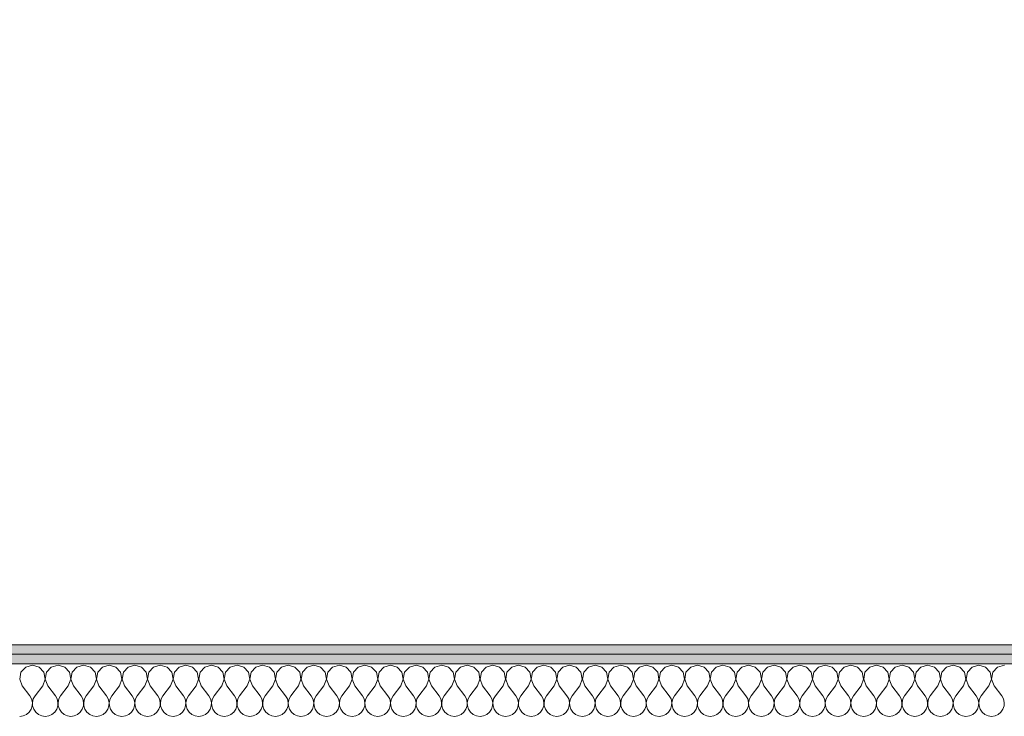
# Model space of a CAD drawing. Header units: millimetres. Extents: x 172139 to 266886, y 89525 to 138225.
# Tile 66 of 82: x 214267 to 215550, y 117113 to 118022. Entities that reach past the tile are written whole.
import ezdxf

# ---------------------------------------------------------------- set-up
doc = ezdxf.new("R2010")
doc.units = ezdxf.units.MM
doc.header["$MEASUREMENT"] = 0
doc.layers.add('ROZBUDOWA_NOWE_DZIAŁOWE', color=7, linetype='Continuous')
for name, color, linetype, lineweight, true_color in [('ROZBUDOWA_NOWE_DZIAŁOWE_Nr_pióra__24', 7, 'Continuous', 15, 0x029e21), ('ROZBUDOWA_NOWE_DZIAŁOWE_Nr_pióra__4', 7, 'Continuous', 13, 0x029e21), ('ROZBUDOWA_NOWE_DZIAŁOWE_Nr_pióra__67', 7, 'Continuous', 13, 0x6a6a6a)]:
    doc.layers.add(name, color=color, linetype=linetype, lineweight=lineweight, true_color=true_color)
doc.layers.add('ROZBUDOWA_NOWE_DZIAŁOWE_Nr_pióra__47', color=7, linetype='Continuous', lineweight=15)
doc.layers.add('STREFA_NOWE_POM_Nr_pióra__121', color=255, linetype='Continuous', lineweight=0)
pattern_1 = [(0, (0, 0), (0, 37.5), [0, -37.5])]

# ---------------------------------------------------------------- blocks, each defined once
blk = doc.blocks.new('*X465')
at = {"layer": 'ROZBUDOWA_NOWE_DZIAŁOWE_Nr_pióra__4', "linetype": 'Continuous'}
for p, q in [((214274.6, 117177.6), (214268.4, 117170.9)), ((214283.3, 117180.1), (214274.6, 117177.6)), ((214292.1, 117177.6), (214283.3, 117180.1)), ((214298.2, 117170.9), (214292.1, 117177.6)), ((214307.9, 117177.6), (214301.8, 117170.9)), ((214316.7, 117180.1), (214307.9, 117177.6)), ((214325.4, 117177.6), (214316.7, 117180.1)), ((214331.6, 117170.9), (214325.4, 117177.6)), ((214341.2, 117177.6), (214335.1, 117170.9)), ((214350, 117180.1), (214341.2, 117177.6)), ((214358.8, 117177.6), (214350, 117180.1)), ((214364.9, 117170.9), (214358.8, 117177.6)), ((214374.6, 117177.6), (214368.4, 117170.9)), ((214383.3, 117180.1), (214374.6, 117177.6)), ((214392.1, 117177.6), (214383.3, 117180.1)), ((214398.2, 117170.9), (214392.1, 117177.6)), ((214407.9, 117177.6), (214401.8, 117170.9)), ((214416.7, 117180.1), (214407.9, 117177.6)), ((214425.4, 117177.6), (214416.7, 117180.1)), ((214431.6, 117170.9), (214425.4, 117177.6)), ((214441.2, 117177.6), (214435.1, 117170.9)), ((214450, 117180.1), (214441.2, 117177.6)), ((214458.8, 117177.6), (214450, 117180.1)), ((214464.9, 117170.9), (214458.8, 117177.6)), ((214474.6, 117177.6), (214468.4, 117170.9)), ((214483.3, 117180.1), (214474.6, 117177.6)), ((214492.1, 117177.6), (214483.3, 117180.1)), ((214498.2, 117170.9), (214492.1, 117177.6)), ((214507.9, 117177.6), (214501.8, 117170.9)), ((214516.7, 117180.1), (214507.9, 117177.6)), ((214525.4, 117177.6), (214516.7, 117180.1)), ((214531.6, 117170.9), (214525.4, 117177.6)), ((214541.2, 117177.6), (214535.1, 117170.9)), ((214550, 117180.1), (214541.2, 117177.6)), ((214558.8, 117177.6), (214550, 117180.1)), ((214564.9, 117170.9), (214558.8, 117177.6)), ((214574.6, 117177.6), (214568.4, 117170.9)), ((214583.3, 117180.1), (214574.6, 117177.6)), ((214592.1, 117177.6), (214583.3, 117180.1)), ((214598.2, 117170.9), (214592.1, 117177.6)), ((214607.9, 117177.6), (214601.8, 117170.9)), ((214616.7, 117180.1), (214607.9, 117177.6)), ((214625.4, 117177.6), (214616.7, 117180.1)), ((214631.6, 117170.9), (214625.4, 117177.6)), ((214641.2, 117177.6), (214635.1, 117170.9)), ((214650, 117180.1), (214641.2, 117177.6)), ((214658.8, 117177.6), (214650, 117180.1)), ((214664.9, 117170.9), (214658.8, 117177.6)), ((214674.6, 117177.6), (214668.4, 117170.9)), ((214683.3, 117180.1), (214674.6, 117177.6)), ((214692.1, 117177.6), (214683.3, 117180.1)), ((214698.2, 117170.9), (214692.1, 117177.6)), ((214707.9, 117177.6), (214701.8, 117170.9)), ((214716.7, 117180.1), (214707.9, 117177.6)), ((214725.4, 117177.6), (214716.7, 117180.1)), ((214731.6, 117170.9), (214725.4, 117177.6)), ((214741.2, 117177.6), (214735.1, 117170.9)), ((214750, 117180.1), (214741.2, 117177.6)), ((214758.8, 117177.6), (214750, 117180.1)), ((214764.9, 117170.9), (214758.8, 117177.6)), ((214774.6, 117177.6), (214768.4, 117170.9)), ((214783.3, 117180.1), (214774.6, 117177.6)), ((214792.1, 117177.6), (214783.3, 117180.1)), ((214798.2, 117170.9), (214792.1, 117177.6)), ((214807.9, 117177.6), (214801.8, 117170.9)), ((214816.7, 117180.1), (214807.9, 117177.6)), ((214825.4, 117177.6), (214816.7, 117180.1)), ((214831.6, 117170.9), (214825.4, 117177.6)), ((214841.2, 117177.6), (214835.1, 117170.9)), ((214850, 117180.1), (214841.2, 117177.6)), ((214858.8, 117177.6), (214850, 117180.1)), ((214864.9, 117170.9), (214858.8, 117177.6)), ((214874.6, 117177.6), (214868.4, 117170.9)), ((214883.3, 117180.1), (214874.6, 117177.6)), ((214892.1, 117177.6), (214883.3, 117180.1)), ((214898.2, 117170.9), (214892.1, 117177.6)), ((214907.9, 117177.6), (214901.8, 117170.9)), ((214916.7, 117180.1), (214907.9, 117177.6)), ((214925.4, 117177.6), (214916.7, 117180.1)), ((214931.6, 117170.9), (214925.4, 117177.6)), ((214941.2, 117177.6), (214935.1, 117170.9)), ((214950, 117180.1), (214941.2, 117177.6)), ((214958.8, 117177.6), (214950, 117180.1)), ((214964.9, 117170.9), (214958.8, 117177.6)), ((214974.6, 117177.6), (214968.4, 117170.9)), ((214983.3, 117180.1), (214974.6, 117177.6)), ((214992.1, 117177.6), (214983.3, 117180.1)), ((214998.2, 117170.9), (214992.1, 117177.6)), ((215007.9, 117177.6), (215001.8, 117170.9)), ((215016.7, 117180.1), (215007.9, 117177.6)), ((215025.4, 117177.6), (215016.7, 117180.1)), ((215031.6, 117170.9), (215025.4, 117177.6)), ((215041.2, 117177.6), (215035.1, 117170.9)), ((215050, 117180.1), (215041.2, 117177.6)), ((215058.8, 117177.6), (215050, 117180.1)), ((215064.9, 117170.9), (215058.8, 117177.6)), ((215074.6, 117177.6), (215068.4, 117170.9)), ((215083.3, 117180.1), (215074.6, 117177.6)), ((215092.1, 117177.6), (215083.3, 117180.1)), ((215098.2, 117170.9), (215092.1, 117177.6)), ((215107.9, 117177.6), (215101.8, 117170.9)), ((215116.7, 117180.1), (215107.9, 117177.6)), ((215125.4, 117177.6), (215116.7, 117180.1)), ((215131.6, 117170.9), (215125.4, 117177.6)), ((215141.2, 117177.6), (215135.1, 117170.9)), ((215150, 117180.1), (215141.2, 117177.6)), ((215158.8, 117177.6), (215150, 117180.1)), ((215164.9, 117170.9), (215158.8, 117177.6)), ((215174.6, 117177.6), (215168.4, 117170.9)), ((215183.3, 117180.1), (215174.6, 117177.6)), ((215192.1, 117177.6), (215183.3, 117180.1)), ((215198.2, 117170.9), (215192.1, 117177.6)), ((215207.9, 117177.6), (215201.8, 117170.9)), ((215216.7, 117180.1), (215207.9, 117177.6)), ((215225.4, 117177.6), (215216.7, 117180.1)), ((215231.6, 117170.9), (215225.4, 117177.6)), ((215241.2, 117177.6), (215235.1, 117170.9)), ((215250, 117180.1), (215241.2, 117177.6)), ((215258.8, 117177.6), (215250, 117180.1)), ((215264.9, 117170.9), (215258.8, 117177.6)), ((215274.6, 117177.6), (215268.4, 117170.9)), ((215283.3, 117180.1), (215274.6, 117177.6)), ((215292.1, 117177.6), (215283.3, 117180.1)), ((215298.2, 117170.9), (215292.1, 117177.6)), ((215307.9, 117177.6), (215301.8, 117170.9)), ((215316.7, 117180.1), (215307.9, 117177.6)), ((215325.4, 117177.6), (215316.7, 117180.1)), ((215331.6, 117170.9), (215325.4, 117177.6)), ((215341.2, 117177.6), (215335.1, 117170.9)), ((215350, 117180.1), (215341.2, 117177.6)), ((215358.8, 117177.6), (215350, 117180.1)), ((215364.9, 117170.9), (215358.8, 117177.6)), ((215374.6, 117177.6), (215368.4, 117170.9)), ((215383.3, 117180.1), (215374.6, 117177.6)), ((215392.1, 117177.6), (215383.3, 117180.1)), ((215398.2, 117170.9), (215392.1, 117177.6)), ((215407.9, 117177.6), (215401.8, 117170.9)), ((215416.7, 117180.1), (215407.9, 117177.6)), ((215425.4, 117177.6), (215416.7, 117180.1)), ((215431.6, 117170.9), (215425.4, 117177.6)), ((215441.2, 117177.6), (215435.1, 117170.9)), ((215450, 117180.1), (215441.2, 117177.6)), ((215458.8, 117177.6), (215450, 117180.1)), ((215464.9, 117170.9), (215458.8, 117177.6)), ((215474.6, 117177.6), (215468.4, 117170.9)), ((215483.3, 117180.1), (215474.6, 117177.6)), ((215492.1, 117177.6), (215483.3, 117180.1)), ((215498.2, 117170.9), (215492.1, 117177.6)), ((215507.9, 117177.6), (215501.8, 117170.9)), ((215516.7, 117180.1), (215507.9, 117177.6)), ((215525.4, 117177.6), (215516.7, 117180.1)), ((215531.6, 117170.9), (215525.4, 117177.6)), ((215541.2, 117177.6), (215535.1, 117170.9)), ((215550, 117180.1), (215541.2, 117177.6)), ((214268.4, 117170.9), (214266.7, 117161.9)), ((214299.9, 117161.9), (214298.2, 117170.9)), ((214301.8, 117170.9), (214300.1, 117161.9)), ((214333.3, 117161.9), (214331.6, 117170.9)), ((214335.1, 117170.9), (214333.4, 117161.9)), ((214366.6, 117161.9), (214364.9, 117170.9)), ((214368.4, 117170.9), (214366.7, 117161.9)), ((214399.9, 117161.9), (214398.2, 117170.9)), ((214401.8, 117170.9), (214400.1, 117161.9)), ((214433.3, 117161.9), (214431.6, 117170.9)), ((214435.1, 117170.9), (214433.4, 117161.9)), ((214466.6, 117161.9), (214464.9, 117170.9)), ((214468.4, 117170.9), (214466.7, 117161.9)), ((214499.9, 117161.9), (214498.2, 117170.9)), ((214501.8, 117170.9), (214500.1, 117161.9)), ((214533.3, 117161.9), (214531.6, 117170.9)), ((214535.1, 117170.9), (214533.4, 117161.9)), ((214566.6, 117161.9), (214564.9, 117170.9)), ((214568.4, 117170.9), (214566.7, 117161.9)), ((214599.9, 117161.9), (214598.2, 117170.9)), ((214601.8, 117170.9), (214600.1, 117161.9)), ((214633.3, 117161.9), (214631.6, 117170.9)), ((214635.1, 117170.9), (214633.4, 117161.9)), ((214666.6, 117161.9), (214664.9, 117170.9)), ((214668.4, 117170.9), (214666.7, 117161.9)), ((214699.9, 117161.9), (214698.2, 117170.9)), ((214701.8, 117170.9), (214700.1, 117161.9)), ((214733.3, 117161.9), (214731.6, 117170.9)), ((214735.1, 117170.9), (214733.4, 117161.9)), ((214766.6, 117161.9), (214764.9, 117170.9)), ((214768.4, 117170.9), (214766.7, 117161.9)), ((214799.9, 117161.9), (214798.2, 117170.9)), ((214801.8, 117170.9), (214800.1, 117161.9)), ((214833.3, 117161.9), (214831.6, 117170.9)), ((214835.1, 117170.9), (214833.4, 117161.9)), ((214866.6, 117161.9), (214864.9, 117170.9)), ((214868.4, 117170.9), (214866.7, 117161.9)), ((214899.9, 117161.9), (214898.2, 117170.9)), ((214901.8, 117170.9), (214900.1, 117161.9)), ((214933.3, 117161.9), (214931.6, 117170.9)), ((214935.1, 117170.9), (214933.4, 117161.9)), ((214966.6, 117161.9), (214964.9, 117170.9)), ((214968.4, 117170.9), (214966.7, 117161.9)), ((214999.9, 117161.9), (214998.2, 117170.9)), ((215001.8, 117170.9), (215000.1, 117161.9)), ((215033.3, 117161.9), (215031.6, 117170.9)), ((215035.1, 117170.9), (215033.4, 117161.9)), ((215066.6, 117161.9), (215064.9, 117170.9)), ((215068.4, 117170.9), (215066.7, 117161.9)), ((215099.9, 117161.9), (215098.2, 117170.9)), ((215101.8, 117170.9), (215100.1, 117161.9)), ((215133.3, 117161.9), (215131.6, 117170.9)), ((215135.1, 117170.9), (215133.4, 117161.9)), ((215166.6, 117161.9), (215164.9, 117170.9)), ((215168.4, 117170.9), (215166.7, 117161.9)), ((215199.9, 117161.9), (215198.2, 117170.9)), ((215201.8, 117170.9), (215200.1, 117161.9)), ((215233.3, 117161.9), (215231.6, 117170.9)), ((215235.1, 117170.9), (215233.4, 117161.9)), ((215266.6, 117161.9), (215264.9, 117170.9)), ((215268.4, 117170.9), (215266.7, 117161.9)), ((215299.9, 117161.9), (215298.2, 117170.9)), ((215301.8, 117170.9), (215300.1, 117161.9)), ((215333.3, 117161.9), (215331.6, 117170.9)), ((215335.1, 117170.9), (215333.4, 117161.9)), ((215366.6, 117161.9), (215364.9, 117170.9)), ((215368.4, 117170.9), (215366.7, 117161.9)), ((215399.9, 117161.9), (215398.2, 117170.9)), ((215401.8, 117170.9), (215400.1, 117161.9)), ((215433.3, 117161.9), (215431.6, 117170.9)), ((215435.1, 117170.9), (215433.4, 117161.9)), ((215466.6, 117161.9), (215464.9, 117170.9)), ((215468.4, 117170.9), (215466.7, 117161.9)), ((215499.9, 117161.9), (215498.2, 117170.9)), ((215501.8, 117170.9), (215500.1, 117161.9)), ((215533.3, 117161.9), (215531.6, 117170.9)), ((215535.1, 117170.9), (215533.4, 117161.9)), ((214266.7, 117161.9), (214270, 117153.4)), ((214270, 117153.4), (214280, 117140.1)), ((214296.7, 117153.4), (214286.7, 117140.1)), ((214296.7, 117153.4), (214299.9, 117161.9)), ((214300.1, 117161.9), (214303.3, 117153.4)), ((214303.3, 117153.4), (214313.3, 117140.1)), ((214330, 117153.4), (214320, 117140.1)), ((214330, 117153.4), (214333.3, 117161.9)), ((214333.4, 117161.9), (214336.7, 117153.4)), ((214336.7, 117153.4), (214346.7, 117140.1)), ((214363.3, 117153.4), (214353.3, 117140.1)), ((214363.3, 117153.4), (214366.6, 117161.9)), ((214366.7, 117161.9), (214370, 117153.4)), ((214370, 117153.4), (214380, 117140.1)), ((214396.7, 117153.4), (214386.7, 117140.1)), ((214396.7, 117153.4), (214399.9, 117161.9)), ((214400.1, 117161.9), (214403.3, 117153.4)), ((214403.3, 117153.4), (214413.3, 117140.1)), ((214430, 117153.4), (214420, 117140.1)), ((214430, 117153.4), (214433.3, 117161.9)), ((214433.4, 117161.9), (214436.7, 117153.4)), ((214436.7, 117153.4), (214446.7, 117140.1)), ((214463.3, 117153.4), (214453.3, 117140.1)), ((214463.3, 117153.4), (214466.6, 117161.9)), ((214466.7, 117161.9), (214470, 117153.4)), ((214470, 117153.4), (214480, 117140.1)), ((214496.7, 117153.4), (214486.7, 117140.1)), ((214496.7, 117153.4), (214499.9, 117161.9)), ((214500.1, 117161.9), (214503.3, 117153.4)), ((214503.3, 117153.4), (214513.3, 117140.1)), ((214530, 117153.4), (214520, 117140.1)), ((214530, 117153.4), (214533.3, 117161.9)), ((214533.4, 117161.9), (214536.7, 117153.4)), ((214536.7, 117153.4), (214546.7, 117140.1)), ((214563.3, 117153.4), (214553.3, 117140.1)), ((214563.3, 117153.4), (214566.6, 117161.9)), ((214566.7, 117161.9), (214570, 117153.4)), ((214570, 117153.4), (214580, 117140.1)), ((214596.7, 117153.4), (214586.7, 117140.1)), ((214596.7, 117153.4), (214599.9, 117161.9)), ((214600.1, 117161.9), (214603.3, 117153.4)), ((214603.3, 117153.4), (214613.3, 117140.1)), ((214630, 117153.4), (214620, 117140.1)), ((214630, 117153.4), (214633.3, 117161.9)), ((214633.4, 117161.9), (214636.7, 117153.4)), ((214636.7, 117153.4), (214646.7, 117140.1)), ((214663.3, 117153.4), (214653.3, 117140.1)), ((214663.3, 117153.4), (214666.6, 117161.9)), ((214666.7, 117161.9), (214670, 117153.4)), ((214670, 117153.4), (214680, 117140.1)), ((214696.7, 117153.4), (214686.7, 117140.1)), ((214696.7, 117153.4), (214699.9, 117161.9)), ((214700.1, 117161.9), (214703.3, 117153.4)), ((214703.3, 117153.4), (214713.3, 117140.1)), ((214730, 117153.4), (214720, 117140.1)), ((214730, 117153.4), (214733.3, 117161.9)), ((214733.4, 117161.9), (214736.7, 117153.4)), ((214736.7, 117153.4), (214746.7, 117140.1)), ((214763.3, 117153.4), (214753.3, 117140.1)), ((214763.3, 117153.4), (214766.6, 117161.9)), ((214766.7, 117161.9), (214770, 117153.4)), ((214770, 117153.4), (214780, 117140.1)), ((214796.7, 117153.4), (214786.7, 117140.1)), ((214796.7, 117153.4), (214799.9, 117161.9)), ((214800.1, 117161.9), (214803.3, 117153.4)), ((214803.3, 117153.4), (214813.3, 117140.1)), ((214830, 117153.4), (214820, 117140.1)), ((214830, 117153.4), (214833.3, 117161.9)), ((214833.4, 117161.9), (214836.7, 117153.4)), ((214836.7, 117153.4), (214846.7, 117140.1)), ((214863.3, 117153.4), (214853.3, 117140.1)), ((214863.3, 117153.4), (214866.6, 117161.9)), ((214866.7, 117161.9), (214870, 117153.4)), ((214870, 117153.4), (214880, 117140.1)), ((214896.7, 117153.4), (214886.7, 117140.1)), ((214896.7, 117153.4), (214899.9, 117161.9)), ((214900.1, 117161.9), (214903.3, 117153.4)), ((214903.3, 117153.4), (214913.3, 117140.1)), ((214930, 117153.4), (214920, 117140.1)), ((214930, 117153.4), (214933.3, 117161.9)), ((214933.4, 117161.9), (214936.7, 117153.4)), ((214936.7, 117153.4), (214946.7, 117140.1)), ((214963.3, 117153.4), (214953.3, 117140.1)), ((214963.3, 117153.4), (214966.6, 117161.9)), ((214966.7, 117161.9), (214970, 117153.4)), ((214970, 117153.4), (214980, 117140.1)), ((214996.7, 117153.4), (214986.7, 117140.1)), ((214996.7, 117153.4), (214999.9, 117161.9)), ((215000.1, 117161.9), (215003.3, 117153.4)), ((215003.3, 117153.4), (215013.3, 117140.1)), ((215030, 117153.4), (215020, 117140.1)), ((215030, 117153.4), (215033.3, 117161.9)), ((215033.4, 117161.9), (215036.7, 117153.4)), ((215036.7, 117153.4), (215046.7, 117140.1)), ((215063.3, 117153.4), (215053.3, 117140.1)), ((215063.3, 117153.4), (215066.6, 117161.9)), ((215066.7, 117161.9), (215070, 117153.4)), ((215070, 117153.4), (215080, 117140.1)), ((215096.7, 117153.4), (215086.7, 117140.1)), ((215096.7, 117153.4), (215099.9, 117161.9)), ((215100.1, 117161.9), (215103.3, 117153.4)), ((215103.3, 117153.4), (215113.3, 117140.1)), ((215130, 117153.4), (215120, 117140.1)), ((215130, 117153.4), (215133.3, 117161.9)), ((215133.4, 117161.9), (215136.7, 117153.4)), ((215136.7, 117153.4), (215146.7, 117140.1)), ((215163.3, 117153.4), (215153.3, 117140.1)), ((215163.3, 117153.4), (215166.6, 117161.9)), ((215166.7, 117161.9), (215170, 117153.4)), ((215170, 117153.4), (215180, 117140.1)), ((215196.7, 117153.4), (215186.7, 117140.1)), ((215196.7, 117153.4), (215199.9, 117161.9)), ((215200.1, 117161.9), (215203.3, 117153.4)), ((215203.3, 117153.4), (215213.3, 117140.1)), ((215230, 117153.4), (215220, 117140.1)), ((215230, 117153.4), (215233.3, 117161.9)), ((215233.4, 117161.9), (215236.7, 117153.4)), ((215236.7, 117153.4), (215246.7, 117140.1)), ((215263.3, 117153.4), (215253.3, 117140.1)), ((215263.3, 117153.4), (215266.6, 117161.9)), ((215266.7, 117161.9), (215270, 117153.4)), ((215270, 117153.4), (215280, 117140.1)), ((215296.7, 117153.4), (215286.7, 117140.1)), ((215296.7, 117153.4), (215299.9, 117161.9)), ((215300.1, 117161.9), (215303.3, 117153.4)), ((215303.3, 117153.4), (215313.3, 117140.1)), ((215330, 117153.4), (215320, 117140.1)), ((215330, 117153.4), (215333.3, 117161.9)), ((215333.4, 117161.9), (215336.7, 117153.4)), ((215336.7, 117153.4), (215346.7, 117140.1)), ((215363.3, 117153.4), (215353.3, 117140.1)), ((215363.3, 117153.4), (215366.6, 117161.9)), ((215366.7, 117161.9), (215370, 117153.4)), ((215370, 117153.4), (215380, 117140.1)), ((215396.7, 117153.4), (215386.7, 117140.1)), ((215396.7, 117153.4), (215399.9, 117161.9)), ((215400.1, 117161.9), (215403.3, 117153.4)), ((215403.3, 117153.4), (215413.3, 117140.1)), ((215430, 117153.4), (215420, 117140.1)), ((215430, 117153.4), (215433.3, 117161.9)), ((215433.4, 117161.9), (215436.7, 117153.4)), ((215436.7, 117153.4), (215446.7, 117140.1)), ((215463.3, 117153.4), (215453.3, 117140.1)), ((215463.3, 117153.4), (215466.6, 117161.9)), ((215466.7, 117161.9), (215470, 117153.4)), ((215470, 117153.4), (215480, 117140.1)), ((215496.7, 117153.4), (215486.7, 117140.1)), ((215496.7, 117153.4), (215499.9, 117161.9)), ((215500.1, 117161.9), (215503.3, 117153.4)), ((215503.3, 117153.4), (215513.3, 117140.1)), ((215530, 117153.4), (215520, 117140.1)), ((215530, 117153.4), (215533.3, 117161.9)), ((215533.4, 117161.9), (215536.7, 117153.4)), ((215536.7, 117153.4), (215546.7, 117140.1)), ((214282.2, 117136.1), (214280, 117140.1)), ((214286.7, 117140.1), (214284.4, 117136.1)), ((214315.6, 117136.1), (214313.3, 117140.1)), ((214320, 117140.1), (214317.8, 117136.1)), ((214348.9, 117136.1), (214346.7, 117140.1)), ((214353.3, 117140.1), (214351.1, 117136.1)), ((214382.2, 117136.1), (214380, 117140.1)), ((214386.7, 117140.1), (214384.4, 117136.1)), ((214415.6, 117136.1), (214413.3, 117140.1)), ((214420, 117140.1), (214417.8, 117136.1)), ((214448.9, 117136.1), (214446.7, 117140.1)), ((214453.3, 117140.1), (214451.1, 117136.1)), ((214482.2, 117136.1), (214480, 117140.1)), ((214486.7, 117140.1), (214484.4, 117136.1)), ((214515.6, 117136.1), (214513.3, 117140.1)), ((214520, 117140.1), (214517.8, 117136.1)), ((214548.9, 117136.1), (214546.7, 117140.1)), ((214553.3, 117140.1), (214551.1, 117136.1)), ((214582.2, 117136.1), (214580, 117140.1)), ((214586.7, 117140.1), (214584.4, 117136.1)), ((214615.6, 117136.1), (214613.3, 117140.1)), ((214620, 117140.1), (214617.8, 117136.1)), ((214648.9, 117136.1), (214646.7, 117140.1)), ((214653.3, 117140.1), (214651.1, 117136.1)), ((214682.2, 117136.1), (214680, 117140.1)), ((214686.7, 117140.1), (214684.4, 117136.1)), ((214715.6, 117136.1), (214713.3, 117140.1)), ((214720, 117140.1), (214717.8, 117136.1)), ((214748.9, 117136.1), (214746.7, 117140.1)), ((214753.3, 117140.1), (214751.1, 117136.1)), ((214782.2, 117136.1), (214780, 117140.1)), ((214786.7, 117140.1), (214784.4, 117136.1)), ((214815.6, 117136.1), (214813.3, 117140.1)), ((214820, 117140.1), (214817.8, 117136.1)), ((214848.9, 117136.1), (214846.7, 117140.1)), ((214853.3, 117140.1), (214851.1, 117136.1)), ((214882.2, 117136.1), (214880, 117140.1)), ((214886.7, 117140.1), (214884.4, 117136.1)), ((214915.6, 117136.1), (214913.3, 117140.1)), ((214920, 117140.1), (214917.8, 117136.1)), ((214948.9, 117136.1), (214946.7, 117140.1)), ((214953.3, 117140.1), (214951.1, 117136.1)), ((214982.2, 117136.1), (214980, 117140.1)), ((214986.7, 117140.1), (214984.4, 117136.1)), ((215015.6, 117136.1), (215013.3, 117140.1)), ((215020, 117140.1), (215017.8, 117136.1)), ((215048.9, 117136.1), (215046.7, 117140.1)), ((215053.3, 117140.1), (215051.1, 117136.1)), ((215082.2, 117136.1), (215080, 117140.1)), ((215086.7, 117140.1), (215084.4, 117136.1)), ((215115.6, 117136.1), (215113.3, 117140.1)), ((215120, 117140.1), (215117.8, 117136.1)), ((215148.9, 117136.1), (215146.7, 117140.1)), ((215153.3, 117140.1), (215151.1, 117136.1)), ((215182.2, 117136.1), (215180, 117140.1)), ((215186.7, 117140.1), (215184.4, 117136.1)), ((215215.6, 117136.1), (215213.3, 117140.1)), ((215220, 117140.1), (215217.8, 117136.1)), ((215248.9, 117136.1), (215246.7, 117140.1)), ((215253.3, 117140.1), (215251.1, 117136.1)), ((215282.2, 117136.1), (215280, 117140.1)), ((215286.7, 117140.1), (215284.4, 117136.1)), ((215315.6, 117136.1), (215313.3, 117140.1)), ((215320, 117140.1), (215317.8, 117136.1)), ((215348.9, 117136.1), (215346.7, 117140.1)), ((215353.3, 117140.1), (215351.1, 117136.1)), ((215382.2, 117136.1), (215380, 117140.1)), ((215386.7, 117140.1), (215384.4, 117136.1)), ((215415.6, 117136.1), (215413.3, 117140.1)), ((215420, 117140.1), (215417.8, 117136.1)), ((215448.9, 117136.1), (215446.7, 117140.1)), ((215453.3, 117140.1), (215451.1, 117136.1)), ((215482.2, 117136.1), (215480, 117140.1)), ((215486.7, 117140.1), (215484.4, 117136.1)), ((215515.6, 117136.1), (215513.3, 117140.1)), ((215520, 117140.1), (215517.8, 117136.1)), ((215548.9, 117136.1), (215546.7, 117140.1)), ((214281.6, 117122.6), (214283, 117127)), ((214283.3, 117131.6), (214282.2, 117136.1)), ((214283, 117127), (214283.3, 117131.6)), ((214284.4, 117136.1), (214283.4, 117131.6)), ((214283.4, 117131.6), (214283.6, 117127)), ((214283.6, 117127), (214285.1, 117122.6)), ((214314.9, 117122.6), (214316.4, 117127)), ((214316.6, 117131.6), (214315.6, 117136.1)), ((214316.4, 117127), (214316.6, 117131.6)), ((214317.8, 117136.1), (214316.7, 117131.6)), ((214316.7, 117131.6), (214317, 117127)), ((214317, 117127), (214318.4, 117122.6)), ((214348.2, 117122.6), (214349.7, 117127)), ((214349.9, 117131.6), (214348.9, 117136.1)), ((214349.7, 117127), (214349.9, 117131.6)), ((214351.1, 117136.1), (214350.1, 117131.6)), ((214350.1, 117131.6), (214350.3, 117127)), ((214350.3, 117127), (214351.8, 117122.6)), ((214381.6, 117122.6), (214383, 117127)), ((214383.3, 117131.6), (214382.2, 117136.1)), ((214383, 117127), (214383.3, 117131.6)), ((214384.4, 117136.1), (214383.4, 117131.6)), ((214383.4, 117131.6), (214383.6, 117127)), ((214383.6, 117127), (214385.1, 117122.6)), ((214414.9, 117122.6), (214416.4, 117127)), ((214416.6, 117131.6), (214415.6, 117136.1)), ((214416.4, 117127), (214416.6, 117131.6)), ((214417.8, 117136.1), (214416.7, 117131.6)), ((214416.7, 117131.6), (214417, 117127)), ((214417, 117127), (214418.4, 117122.6)), ((214448.2, 117122.6), (214449.7, 117127)), ((214449.9, 117131.6), (214448.9, 117136.1)), ((214449.7, 117127), (214449.9, 117131.6)), ((214451.1, 117136.1), (214450.1, 117131.6)), ((214450.1, 117131.6), (214450.3, 117127)), ((214450.3, 117127), (214451.8, 117122.6)), ((214481.6, 117122.6), (214483, 117127)), ((214483.3, 117131.6), (214482.2, 117136.1)), ((214483, 117127), (214483.3, 117131.6)), ((214484.4, 117136.1), (214483.4, 117131.6)), ((214483.4, 117131.6), (214483.6, 117127)), ((214483.6, 117127), (214485.1, 117122.6)), ((214514.9, 117122.6), (214516.4, 117127)), ((214516.6, 117131.6), (214515.6, 117136.1)), ((214516.4, 117127), (214516.6, 117131.6)), ((214517.8, 117136.1), (214516.7, 117131.6)), ((214516.7, 117131.6), (214517, 117127)), ((214517, 117127), (214518.4, 117122.6)), ((214548.2, 117122.6), (214549.7, 117127)), ((214549.9, 117131.6), (214548.9, 117136.1)), ((214549.7, 117127), (214549.9, 117131.6)), ((214551.1, 117136.1), (214550.1, 117131.6)), ((214550.1, 117131.6), (214550.3, 117127)), ((214550.3, 117127), (214551.8, 117122.6)), ((214581.6, 117122.6), (214583, 117127)), ((214583.3, 117131.6), (214582.2, 117136.1)), ((214583, 117127), (214583.3, 117131.6)), ((214584.4, 117136.1), (214583.4, 117131.6)), ((214583.4, 117131.6), (214583.6, 117127)), ((214583.6, 117127), (214585.1, 117122.6)), ((214614.9, 117122.6), (214616.4, 117127)), ((214616.6, 117131.6), (214615.6, 117136.1)), ((214616.4, 117127), (214616.6, 117131.6)), ((214617.8, 117136.1), (214616.7, 117131.6)), ((214616.7, 117131.6), (214617, 117127)), ((214617, 117127), (214618.4, 117122.6)), ((214648.2, 117122.6), (214649.7, 117127)), ((214649.9, 117131.6), (214648.9, 117136.1)), ((214649.7, 117127), (214649.9, 117131.6)), ((214651.1, 117136.1), (214650.1, 117131.6)), ((214650.1, 117131.6), (214650.3, 117127)), ((214650.3, 117127), (214651.8, 117122.6)), ((214681.6, 117122.6), (214683, 117127)), ((214683.3, 117131.6), (214682.2, 117136.1)), ((214683, 117127), (214683.3, 117131.6)), ((214684.4, 117136.1), (214683.4, 117131.6)), ((214683.4, 117131.6), (214683.6, 117127)), ((214683.6, 117127), (214685.1, 117122.6)), ((214714.9, 117122.6), (214716.4, 117127)), ((214716.6, 117131.6), (214715.6, 117136.1)), ((214716.4, 117127), (214716.6, 117131.6)), ((214717.8, 117136.1), (214716.7, 117131.6)), ((214716.7, 117131.6), (214717, 117127)), ((214717, 117127), (214718.4, 117122.6)), ((214748.2, 117122.6), (214749.7, 117127)), ((214749.9, 117131.6), (214748.9, 117136.1)), ((214749.7, 117127), (214749.9, 117131.6)), ((214751.1, 117136.1), (214750.1, 117131.6)), ((214750.1, 117131.6), (214750.3, 117127)), ((214750.3, 117127), (214751.8, 117122.6)), ((214781.6, 117122.6), (214783, 117127)), ((214783.3, 117131.6), (214782.2, 117136.1)), ((214783, 117127), (214783.3, 117131.6)), ((214784.4, 117136.1), (214783.4, 117131.6)), ((214783.4, 117131.6), (214783.6, 117127)), ((214783.6, 117127), (214785.1, 117122.6)), ((214814.9, 117122.6), (214816.4, 117127)), ((214816.6, 117131.6), (214815.6, 117136.1)), ((214816.4, 117127), (214816.6, 117131.6)), ((214817.8, 117136.1), (214816.7, 117131.6)), ((214816.7, 117131.6), (214817, 117127)), ((214817, 117127), (214818.4, 117122.6)), ((214848.2, 117122.6), (214849.7, 117127)), ((214849.9, 117131.6), (214848.9, 117136.1)), ((214849.7, 117127), (214849.9, 117131.6)), ((214851.1, 117136.1), (214850.1, 117131.6)), ((214850.1, 117131.6), (214850.3, 117127)), ((214850.3, 117127), (214851.8, 117122.6)), ((214881.6, 117122.6), (214883, 117127)), ((214883.3, 117131.6), (214882.2, 117136.1)), ((214883, 117127), (214883.3, 117131.6)), ((214884.4, 117136.1), (214883.4, 117131.6)), ((214883.4, 117131.6), (214883.6, 117127)), ((214883.6, 117127), (214885.1, 117122.6)), ((214914.9, 117122.6), (214916.4, 117127)), ((214916.6, 117131.6), (214915.6, 117136.1)), ((214916.4, 117127), (214916.6, 117131.6)), ((214917.8, 117136.1), (214916.7, 117131.6)), ((214916.7, 117131.6), (214917, 117127)), ((214917, 117127), (214918.4, 117122.6)), ((214948.2, 117122.6), (214949.7, 117127)), ((214949.9, 117131.6), (214948.9, 117136.1)), ((214949.7, 117127), (214949.9, 117131.6)), ((214951.1, 117136.1), (214950.1, 117131.6)), ((214950.1, 117131.6), (214950.3, 117127)), ((214950.3, 117127), (214951.8, 117122.6)), ((214981.6, 117122.6), (214983, 117127)), ((214983.3, 117131.6), (214982.2, 117136.1)), ((214983, 117127), (214983.3, 117131.6)), ((214984.4, 117136.1), (214983.4, 117131.6)), ((214983.4, 117131.6), (214983.6, 117127)), ((214983.6, 117127), (214985.1, 117122.6)), ((215014.9, 117122.6), (215016.4, 117127)), ((215016.6, 117131.6), (215015.6, 117136.1)), ((215016.4, 117127), (215016.6, 117131.6)), ((215017.8, 117136.1), (215016.7, 117131.6)), ((215016.7, 117131.6), (215017, 117127)), ((215017, 117127), (215018.4, 117122.6)), ((215048.2, 117122.6), (215049.7, 117127)), ((215049.9, 117131.6), (215048.9, 117136.1)), ((215049.7, 117127), (215049.9, 117131.6)), ((215051.1, 117136.1), (215050.1, 117131.6)), ((215050.1, 117131.6), (215050.3, 117127)), ((215050.3, 117127), (215051.8, 117122.6)), ((215081.6, 117122.6), (215083, 117127)), ((215083.3, 117131.6), (215082.2, 117136.1)), ((215083, 117127), (215083.3, 117131.6)), ((215084.4, 117136.1), (215083.4, 117131.6)), ((215083.4, 117131.6), (215083.6, 117127)), ((215083.6, 117127), (215085.1, 117122.6)), ((215114.9, 117122.6), (215116.4, 117127)), ((215116.6, 117131.6), (215115.6, 117136.1)), ((215116.4, 117127), (215116.6, 117131.6)), ((215117.8, 117136.1), (215116.7, 117131.6)), ((215116.7, 117131.6), (215117, 117127)), ((215117, 117127), (215118.4, 117122.6)), ((215148.2, 117122.6), (215149.7, 117127)), ((215149.9, 117131.6), (215148.9, 117136.1)), ((215149.7, 117127), (215149.9, 117131.6)), ((215151.1, 117136.1), (215150.1, 117131.6)), ((215150.1, 117131.6), (215150.3, 117127)), ((215150.3, 117127), (215151.8, 117122.6)), ((215181.6, 117122.6), (215183, 117127)), ((215183.3, 117131.6), (215182.2, 117136.1)), ((215183, 117127), (215183.3, 117131.6)), ((215184.4, 117136.1), (215183.4, 117131.6)), ((215183.4, 117131.6), (215183.6, 117127)), ((215183.6, 117127), (215185.1, 117122.6)), ((215214.9, 117122.6), (215216.4, 117127)), ((215216.6, 117131.6), (215215.6, 117136.1)), ((215216.4, 117127), (215216.6, 117131.6)), ((215217.8, 117136.1), (215216.7, 117131.6)), ((215216.7, 117131.6), (215217, 117127)), ((215217, 117127), (215218.4, 117122.6)), ((215248.2, 117122.6), (215249.7, 117127)), ((215249.9, 117131.6), (215248.9, 117136.1)), ((215249.7, 117127), (215249.9, 117131.6)), ((215251.1, 117136.1), (215250.1, 117131.6)), ((215250.1, 117131.6), (215250.3, 117127)), ((215250.3, 117127), (215251.8, 117122.6)), ((215281.6, 117122.6), (215283, 117127)), ((215283.3, 117131.6), (215282.2, 117136.1)), ((215283, 117127), (215283.3, 117131.6)), ((215284.4, 117136.1), (215283.4, 117131.6)), ((215283.4, 117131.6), (215283.6, 117127)), ((215283.6, 117127), (215285.1, 117122.6)), ((215314.9, 117122.6), (215316.4, 117127)), ((215316.6, 117131.6), (215315.6, 117136.1)), ((215316.4, 117127), (215316.6, 117131.6)), ((215317.8, 117136.1), (215316.7, 117131.6)), ((215316.7, 117131.6), (215317, 117127)), ((215317, 117127), (215318.4, 117122.6)), ((215348.2, 117122.6), (215349.7, 117127)), ((215349.9, 117131.6), (215348.9, 117136.1)), ((215349.7, 117127), (215349.9, 117131.6)), ((215351.1, 117136.1), (215350.1, 117131.6)), ((215350.1, 117131.6), (215350.3, 117127)), ((215350.3, 117127), (215351.8, 117122.6)), ((215381.6, 117122.6), (215383, 117127)), ((215383.3, 117131.6), (215382.2, 117136.1)), ((215383, 117127), (215383.3, 117131.6)), ((215384.4, 117136.1), (215383.4, 117131.6)), ((215383.4, 117131.6), (215383.6, 117127)), ((215383.6, 117127), (215385.1, 117122.6)), ((215414.9, 117122.6), (215416.4, 117127)), ((215416.6, 117131.6), (215415.6, 117136.1)), ((215416.4, 117127), (215416.6, 117131.6)), ((215417.8, 117136.1), (215416.7, 117131.6)), ((215416.7, 117131.6), (215417, 117127)), ((215417, 117127), (215418.4, 117122.6)), ((215448.2, 117122.6), (215449.7, 117127)), ((215449.9, 117131.6), (215448.9, 117136.1)), ((215449.7, 117127), (215449.9, 117131.6)), ((215451.1, 117136.1), (215450.1, 117131.6)), ((215450.1, 117131.6), (215450.3, 117127)), ((215450.3, 117127), (215451.8, 117122.6)), ((215481.6, 117122.6), (215483, 117127)), ((215483.3, 117131.6), (215482.2, 117136.1)), ((215483, 117127), (215483.3, 117131.6)), ((215484.4, 117136.1), (215483.4, 117131.6)), ((215483.4, 117131.6), (215483.6, 117127)), ((215483.6, 117127), (215485.1, 117122.6)), ((215514.9, 117122.6), (215516.4, 117127)), ((215516.6, 117131.6), (215515.6, 117136.1)), ((215516.4, 117127), (215516.6, 117131.6)), ((215517.8, 117136.1), (215516.7, 117131.6)), ((215516.7, 117131.6), (215517, 117127)), ((215517, 117127), (215518.4, 117122.6)), ((215548.2, 117122.6), (215549.7, 117127)), ((215549.9, 117131.6), (215548.9, 117136.1)), ((215549.7, 117127), (215549.9, 117131.6)), ((214266.7, 117113.4), (214271.2, 117114.1)), ((214271.2, 117114.1), (214275.4, 117115.9)), ((214275.4, 117115.9), (214279, 117118.9)), ((214279, 117118.9), (214281.6, 117122.6)), ((214285.1, 117122.6), (214287.7, 117118.9)), ((214287.7, 117118.9), (214291.2, 117115.9)), ((214291.2, 117115.9), (214295.4, 117114.1)), ((214295.4, 117114.1), (214300, 117113.4)), ((214300, 117113.4), (214304.6, 117114.1)), ((214304.6, 117114.1), (214308.8, 117115.9)), ((214308.8, 117115.9), (214312.3, 117118.9)), ((214312.3, 117118.9), (214314.9, 117122.6)), ((214318.4, 117122.6), (214321, 117118.9)), ((214321, 117118.9), (214324.6, 117115.9)), ((214324.6, 117115.9), (214328.8, 117114.1)), ((214328.8, 117114.1), (214333.3, 117113.4)), ((214333.3, 117113.4), (214337.9, 117114.1)), ((214337.9, 117114.1), (214342.1, 117115.9)), ((214342.1, 117115.9), (214345.6, 117118.9)), ((214345.6, 117118.9), (214348.2, 117122.6)), ((214351.8, 117122.6), (214354.4, 117118.9)), ((214354.4, 117118.9), (214357.9, 117115.9)), ((214357.9, 117115.9), (214362.1, 117114.1)), ((214362.1, 117114.1), (214366.7, 117113.4)), ((214366.7, 117113.4), (214371.2, 117114.1)), ((214371.2, 117114.1), (214375.4, 117115.9)), ((214375.4, 117115.9), (214379, 117118.9)), ((214379, 117118.9), (214381.6, 117122.6)), ((214385.1, 117122.6), (214387.7, 117118.9)), ((214387.7, 117118.9), (214391.2, 117115.9)), ((214391.2, 117115.9), (214395.4, 117114.1)), ((214395.4, 117114.1), (214400, 117113.4)), ((214400, 117113.4), (214404.6, 117114.1)), ((214404.6, 117114.1), (214408.8, 117115.9)), ((214408.8, 117115.9), (214412.3, 117118.9)), ((214412.3, 117118.9), (214414.9, 117122.6)), ((214418.4, 117122.6), (214421, 117118.9)), ((214421, 117118.9), (214424.6, 117115.9)), ((214424.6, 117115.9), (214428.8, 117114.1)), ((214428.8, 117114.1), (214433.3, 117113.4)), ((214433.3, 117113.4), (214437.9, 117114.1)), ((214437.9, 117114.1), (214442.1, 117115.9)), ((214442.1, 117115.9), (214445.6, 117118.9)), ((214445.6, 117118.9), (214448.2, 117122.6)), ((214451.8, 117122.6), (214454.4, 117118.9)), ((214454.4, 117118.9), (214457.9, 117115.9)), ((214457.9, 117115.9), (214462.1, 117114.1)), ((214462.1, 117114.1), (214466.7, 117113.4)), ((214466.7, 117113.4), (214471.2, 117114.1)), ((214471.2, 117114.1), (214475.4, 117115.9)), ((214475.4, 117115.9), (214479, 117118.9)), ((214479, 117118.9), (214481.6, 117122.6)), ((214485.1, 117122.6), (214487.7, 117118.9)), ((214487.7, 117118.9), (214491.2, 117115.9)), ((214491.2, 117115.9), (214495.4, 117114.1)), ((214495.4, 117114.1), (214500, 117113.4)), ((214500, 117113.4), (214504.6, 117114.1)), ((214504.6, 117114.1), (214508.8, 117115.9)), ((214508.8, 117115.9), (214512.3, 117118.9)), ((214512.3, 117118.9), (214514.9, 117122.6)), ((214518.4, 117122.6), (214521, 117118.9)), ((214521, 117118.9), (214524.6, 117115.9)), ((214524.6, 117115.9), (214528.8, 117114.1)), ((214528.8, 117114.1), (214533.3, 117113.4)), ((214533.3, 117113.4), (214537.9, 117114.1)), ((214537.9, 117114.1), (214542.1, 117115.9)), ((214542.1, 117115.9), (214545.6, 117118.9)), ((214545.6, 117118.9), (214548.2, 117122.6)), ((214551.8, 117122.6), (214554.4, 117118.9)), ((214554.4, 117118.9), (214557.9, 117115.9)), ((214557.9, 117115.9), (214562.1, 117114.1)), ((214562.1, 117114.1), (214566.7, 117113.4)), ((214566.7, 117113.4), (214571.2, 117114.1)), ((214571.2, 117114.1), (214575.4, 117115.9)), ((214575.4, 117115.9), (214579, 117118.9)), ((214579, 117118.9), (214581.6, 117122.6)), ((214585.1, 117122.6), (214587.7, 117118.9)), ((214587.7, 117118.9), (214591.2, 117115.9)), ((214591.2, 117115.9), (214595.4, 117114.1)), ((214595.4, 117114.1), (214600, 117113.4)), ((214600, 117113.4), (214604.6, 117114.1)), ((214604.6, 117114.1), (214608.8, 117115.9)), ((214608.8, 117115.9), (214612.3, 117118.9)), ((214612.3, 117118.9), (214614.9, 117122.6)), ((214618.4, 117122.6), (214621, 117118.9)), ((214621, 117118.9), (214624.6, 117115.9)), ((214624.6, 117115.9), (214628.8, 117114.1)), ((214628.8, 117114.1), (214633.3, 117113.4)), ((214633.3, 117113.4), (214637.9, 117114.1)), ((214637.9, 117114.1), (214642.1, 117115.9)), ((214642.1, 117115.9), (214645.6, 117118.9)), ((214645.6, 117118.9), (214648.2, 117122.6)), ((214651.8, 117122.6), (214654.4, 117118.9)), ((214654.4, 117118.9), (214657.9, 117115.9)), ((214657.9, 117115.9), (214662.1, 117114.1)), ((214662.1, 117114.1), (214666.7, 117113.4)), ((214666.7, 117113.4), (214671.2, 117114.1)), ((214671.2, 117114.1), (214675.4, 117115.9)), ((214675.4, 117115.9), (214679, 117118.9)), ((214679, 117118.9), (214681.6, 117122.6)), ((214685.1, 117122.6), (214687.7, 117118.9)), ((214687.7, 117118.9), (214691.2, 117115.9)), ((214691.2, 117115.9), (214695.4, 117114.1)), ((214695.4, 117114.1), (214700, 117113.4)), ((214700, 117113.4), (214704.6, 117114.1)), ((214704.6, 117114.1), (214708.8, 117115.9)), ((214708.8, 117115.9), (214712.3, 117118.9)), ((214712.3, 117118.9), (214714.9, 117122.6)), ((214718.4, 117122.6), (214721, 117118.9)), ((214721, 117118.9), (214724.6, 117115.9)), ((214724.6, 117115.9), (214728.8, 117114.1)), ((214728.8, 117114.1), (214733.3, 117113.4)), ((214733.3, 117113.4), (214737.9, 117114.1)), ((214737.9, 117114.1), (214742.1, 117115.9)), ((214742.1, 117115.9), (214745.6, 117118.9)), ((214745.6, 117118.9), (214748.2, 117122.6)), ((214751.8, 117122.6), (214754.4, 117118.9)), ((214754.4, 117118.9), (214757.9, 117115.9)), ((214757.9, 117115.9), (214762.1, 117114.1)), ((214762.1, 117114.1), (214766.7, 117113.4)), ((214766.7, 117113.4), (214771.2, 117114.1)), ((214771.2, 117114.1), (214775.4, 117115.9)), ((214775.4, 117115.9), (214779, 117118.9)), ((214779, 117118.9), (214781.6, 117122.6)), ((214785.1, 117122.6), (214787.7, 117118.9)), ((214787.7, 117118.9), (214791.2, 117115.9)), ((214791.2, 117115.9), (214795.4, 117114.1)), ((214795.4, 117114.1), (214800, 117113.4)), ((214800, 117113.4), (214804.6, 117114.1)), ((214804.6, 117114.1), (214808.8, 117115.9)), ((214808.8, 117115.9), (214812.3, 117118.9)), ((214812.3, 117118.9), (214814.9, 117122.6)), ((214818.4, 117122.6), (214821, 117118.9)), ((214821, 117118.9), (214824.6, 117115.9)), ((214824.6, 117115.9), (214828.8, 117114.1)), ((214828.8, 117114.1), (214833.3, 117113.4)), ((214833.3, 117113.4), (214837.9, 117114.1)), ((214837.9, 117114.1), (214842.1, 117115.9)), ((214842.1, 117115.9), (214845.6, 117118.9)), ((214845.6, 117118.9), (214848.2, 117122.6)), ((214851.8, 117122.6), (214854.4, 117118.9)), ((214854.4, 117118.9), (214857.9, 117115.9)), ((214857.9, 117115.9), (214862.1, 117114.1)), ((214862.1, 117114.1), (214866.7, 117113.4)), ((214866.7, 117113.4), (214871.2, 117114.1)), ((214871.2, 117114.1), (214875.4, 117115.9)), ((214875.4, 117115.9), (214879, 117118.9)), ((214879, 117118.9), (214881.6, 117122.6)), ((214885.1, 117122.6), (214887.7, 117118.9)), ((214887.7, 117118.9), (214891.2, 117115.9)), ((214891.2, 117115.9), (214895.4, 117114.1)), ((214895.4, 117114.1), (214900, 117113.4)), ((214900, 117113.4), (214904.6, 117114.1)), ((214904.6, 117114.1), (214908.8, 117115.9)), ((214908.8, 117115.9), (214912.3, 117118.9)), ((214912.3, 117118.9), (214914.9, 117122.6)), ((214918.4, 117122.6), (214921, 117118.9)), ((214921, 117118.9), (214924.6, 117115.9)), ((214924.6, 117115.9), (214928.8, 117114.1)), ((214928.8, 117114.1), (214933.3, 117113.4)), ((214933.3, 117113.4), (214937.9, 117114.1)), ((214937.9, 117114.1), (214942.1, 117115.9)), ((214942.1, 117115.9), (214945.6, 117118.9)), ((214945.6, 117118.9), (214948.2, 117122.6)), ((214951.8, 117122.6), (214954.4, 117118.9)), ((214954.4, 117118.9), (214957.9, 117115.9)), ((214957.9, 117115.9), (214962.1, 117114.1)), ((214962.1, 117114.1), (214966.7, 117113.4)), ((214966.7, 117113.4), (214971.2, 117114.1)), ((214971.2, 117114.1), (214975.4, 117115.9)), ((214975.4, 117115.9), (214979, 117118.9)), ((214979, 117118.9), (214981.6, 117122.6)), ((214985.1, 117122.6), (214987.7, 117118.9)), ((214987.7, 117118.9), (214991.2, 117115.9)), ((214991.2, 117115.9), (214995.4, 117114.1)), ((214995.4, 117114.1), (215000, 117113.4)), ((215000, 117113.4), (215004.6, 117114.1)), ((215004.6, 117114.1), (215008.8, 117115.9)), ((215008.8, 117115.9), (215012.3, 117118.9)), ((215012.3, 117118.9), (215014.9, 117122.6)), ((215018.4, 117122.6), (215021, 117118.9)), ((215021, 117118.9), (215024.6, 117115.9)), ((215024.6, 117115.9), (215028.8, 117114.1)), ((215028.8, 117114.1), (215033.3, 117113.4)), ((215033.3, 117113.4), (215037.9, 117114.1)), ((215037.9, 117114.1), (215042.1, 117115.9)), ((215042.1, 117115.9), (215045.6, 117118.9)), ((215045.6, 117118.9), (215048.2, 117122.6)), ((215051.8, 117122.6), (215054.4, 117118.9)), ((215054.4, 117118.9), (215057.9, 117115.9)), ((215057.9, 117115.9), (215062.1, 117114.1)), ((215062.1, 117114.1), (215066.7, 117113.4)), ((215066.7, 117113.4), (215071.2, 117114.1)), ((215071.2, 117114.1), (215075.4, 117115.9)), ((215075.4, 117115.9), (215079, 117118.9)), ((215079, 117118.9), (215081.6, 117122.6)), ((215085.1, 117122.6), (215087.7, 117118.9)), ((215087.7, 117118.9), (215091.2, 117115.9)), ((215091.2, 117115.9), (215095.4, 117114.1)), ((215095.4, 117114.1), (215100, 117113.4)), ((215100, 117113.4), (215104.6, 117114.1)), ((215104.6, 117114.1), (215108.8, 117115.9)), ((215108.8, 117115.9), (215112.3, 117118.9)), ((215112.3, 117118.9), (215114.9, 117122.6)), ((215118.4, 117122.6), (215121, 117118.9)), ((215121, 117118.9), (215124.6, 117115.9)), ((215124.6, 117115.9), (215128.8, 117114.1)), ((215128.8, 117114.1), (215133.3, 117113.4)), ((215133.3, 117113.4), (215137.9, 117114.1)), ((215137.9, 117114.1), (215142.1, 117115.9)), ((215142.1, 117115.9), (215145.6, 117118.9)), ((215145.6, 117118.9), (215148.2, 117122.6)), ((215151.8, 117122.6), (215154.4, 117118.9)), ((215154.4, 117118.9), (215157.9, 117115.9)), ((215157.9, 117115.9), (215162.1, 117114.1)), ((215162.1, 117114.1), (215166.7, 117113.4)), ((215166.7, 117113.4), (215171.2, 117114.1)), ((215171.2, 117114.1), (215175.4, 117115.9)), ((215175.4, 117115.9), (215179, 117118.9)), ((215179, 117118.9), (215181.6, 117122.6)), ((215185.1, 117122.6), (215187.7, 117118.9)), ((215187.7, 117118.9), (215191.2, 117115.9)), ((215191.2, 117115.9), (215195.4, 117114.1)), ((215195.4, 117114.1), (215200, 117113.4)), ((215200, 117113.4), (215204.6, 117114.1)), ((215204.6, 117114.1), (215208.8, 117115.9)), ((215208.8, 117115.9), (215212.3, 117118.9)), ((215212.3, 117118.9), (215214.9, 117122.6)), ((215218.4, 117122.6), (215221, 117118.9)), ((215221, 117118.9), (215224.6, 117115.9)), ((215224.6, 117115.9), (215228.8, 117114.1)), ((215228.8, 117114.1), (215233.3, 117113.4)), ((215233.3, 117113.4), (215237.9, 117114.1)), ((215237.9, 117114.1), (215242.1, 117115.9)), ((215242.1, 117115.9), (215245.6, 117118.9)), ((215245.6, 117118.9), (215248.2, 117122.6)), ((215251.8, 117122.6), (215254.4, 117118.9)), ((215254.4, 117118.9), (215257.9, 117115.9)), ((215257.9, 117115.9), (215262.1, 117114.1)), ((215262.1, 117114.1), (215266.7, 117113.4)), ((215266.7, 117113.4), (215271.2, 117114.1)), ((215271.2, 117114.1), (215275.4, 117115.9)), ((215275.4, 117115.9), (215279, 117118.9)), ((215279, 117118.9), (215281.6, 117122.6)), ((215285.1, 117122.6), (215287.7, 117118.9)), ((215287.7, 117118.9), (215291.2, 117115.9)), ((215291.2, 117115.9), (215295.4, 117114.1)), ((215295.4, 117114.1), (215300, 117113.4)), ((215300, 117113.4), (215304.6, 117114.1)), ((215304.6, 117114.1), (215308.8, 117115.9)), ((215308.8, 117115.9), (215312.3, 117118.9)), ((215312.3, 117118.9), (215314.9, 117122.6)), ((215318.4, 117122.6), (215321, 117118.9)), ((215321, 117118.9), (215324.6, 117115.9)), ((215324.6, 117115.9), (215328.8, 117114.1)), ((215328.8, 117114.1), (215333.3, 117113.4)), ((215333.3, 117113.4), (215337.9, 117114.1)), ((215337.9, 117114.1), (215342.1, 117115.9)), ((215342.1, 117115.9), (215345.6, 117118.9)), ((215345.6, 117118.9), (215348.2, 117122.6)), ((215351.8, 117122.6), (215354.4, 117118.9)), ((215354.4, 117118.9), (215357.9, 117115.9)), ((215357.9, 117115.9), (215362.1, 117114.1)), ((215362.1, 117114.1), (215366.7, 117113.4)), ((215366.7, 117113.4), (215371.2, 117114.1)), ((215371.2, 117114.1), (215375.4, 117115.9)), ((215375.4, 117115.9), (215379, 117118.9)), ((215379, 117118.9), (215381.6, 117122.6)), ((215385.1, 117122.6), (215387.7, 117118.9)), ((215387.7, 117118.9), (215391.2, 117115.9)), ((215391.2, 117115.9), (215395.4, 117114.1)), ((215395.4, 117114.1), (215400, 117113.4)), ((215400, 117113.4), (215404.6, 117114.1)), ((215404.6, 117114.1), (215408.8, 117115.9)), ((215408.8, 117115.9), (215412.3, 117118.9)), ((215412.3, 117118.9), (215414.9, 117122.6)), ((215418.4, 117122.6), (215421, 117118.9)), ((215421, 117118.9), (215424.6, 117115.9)), ((215424.6, 117115.9), (215428.8, 117114.1)), ((215428.8, 117114.1), (215433.3, 117113.4)), ((215433.3, 117113.4), (215437.9, 117114.1)), ((215437.9, 117114.1), (215442.1, 117115.9)), ((215442.1, 117115.9), (215445.6, 117118.9)), ((215445.6, 117118.9), (215448.2, 117122.6)), ((215451.8, 117122.6), (215454.4, 117118.9)), ((215454.4, 117118.9), (215457.9, 117115.9)), ((215457.9, 117115.9), (215462.1, 117114.1)), ((215462.1, 117114.1), (215466.7, 117113.4)), ((215466.7, 117113.4), (215471.2, 117114.1)), ((215471.2, 117114.1), (215475.4, 117115.9)), ((215475.4, 117115.9), (215479, 117118.9)), ((215479, 117118.9), (215481.6, 117122.6)), ((215485.1, 117122.6), (215487.7, 117118.9)), ((215487.7, 117118.9), (215491.2, 117115.9)), ((215491.2, 117115.9), (215495.4, 117114.1)), ((215495.4, 117114.1), (215500, 117113.4)), ((215500, 117113.4), (215504.6, 117114.1)), ((215504.6, 117114.1), (215508.8, 117115.9)), ((215508.8, 117115.9), (215512.3, 117118.9)), ((215512.3, 117118.9), (215514.9, 117122.6)), ((215518.4, 117122.6), (215521, 117118.9)), ((215521, 117118.9), (215524.6, 117115.9)), ((215524.6, 117115.9), (215528.8, 117114.1)), ((215528.8, 117114.1), (215533.3, 117113.4)), ((215533.3, 117113.4), (215537.9, 117114.1)), ((215537.9, 117114.1), (215542.1, 117115.9)), ((215542.1, 117115.9), (215545.6, 117118.9)), ((215545.6, 117118.9), (215548.2, 117122.6))]:
    blk.add_line(p, q, dxfattribs=at)
blk = doc.blocks.new('Ściana_124', base_point=(212316.5, 117206.8))
at = {"layer": 'ROZBUDOWA_NOWE_DZIAŁOWE_Nr_pióra__24', "linetype": 'Continuous'}
h = blk.add_hatch(dxfattribs=at)
h.set_pattern_fill('Gips', color=256, style=0, pattern_type=2)
h.set_pattern_definition(pattern_1)
h.paths.add_polyline_path([(216210.8, 117206.8), (212316.5, 117206.8), (212316.5, 117194.3), (216210.8, 117194.3)])
h = blk.add_hatch(dxfattribs=at)
h.set_pattern_fill('Gips', color=256, style=0, pattern_type=2)
h.set_pattern_definition(pattern_1)
h.paths.add_polyline_path([(216210.8, 117194.3), (212316.5, 117194.3), (212316.5, 117181.8), (216210.8, 117181.8)])
at = {"layer": 'ROZBUDOWA_NOWE_DZIAŁOWE_Nr_pióra__47', "linetype": 'Continuous', "flags": 128}
blk.add_lwpolyline([(216210.8, 117206.8), (212316.5, 117206.8)], dxfattribs=at)
at = {"layer": 'ROZBUDOWA_NOWE_DZIAŁOWE_Nr_pióra__67', "linetype": 'Continuous'}
for p, q in [((216210.8, 117194.3), (212316.5, 117194.3)), ((216210.8, 117181.8), (212316.5, 117181.8))]:
    blk.add_line(p, q, dxfattribs=at)
at = {"layer": 'ROZBUDOWA_NOWE_DZIAŁOWE'}
blk.add_blockref('*X465', (0, 0), dxfattribs=at)

msp = doc.modelspace()

# ---------------------------------------------------------------- linework, layer by layer
at = {"layer": 'STREFA_NOWE_POM_Nr_pióra__121', "linetype": 'Continuous', "flags": 128}
msp.add_lwpolyline([(216210.8, 119674.7), (216210.8, 121145.6), (212316.5, 121145.6), (212316.5, 117206.8), (216210.8, 117206.8)], close=True, dxfattribs=at)

# ---------------------------------------------------------------- block references
at = {"layer": 'ROZBUDOWA_NOWE_DZIAŁOWE'}
msp.add_blockref('Ściana_124', (212316.5, 117206.8), dxfattribs=at)

doc.saveas('drawing.dxf')
